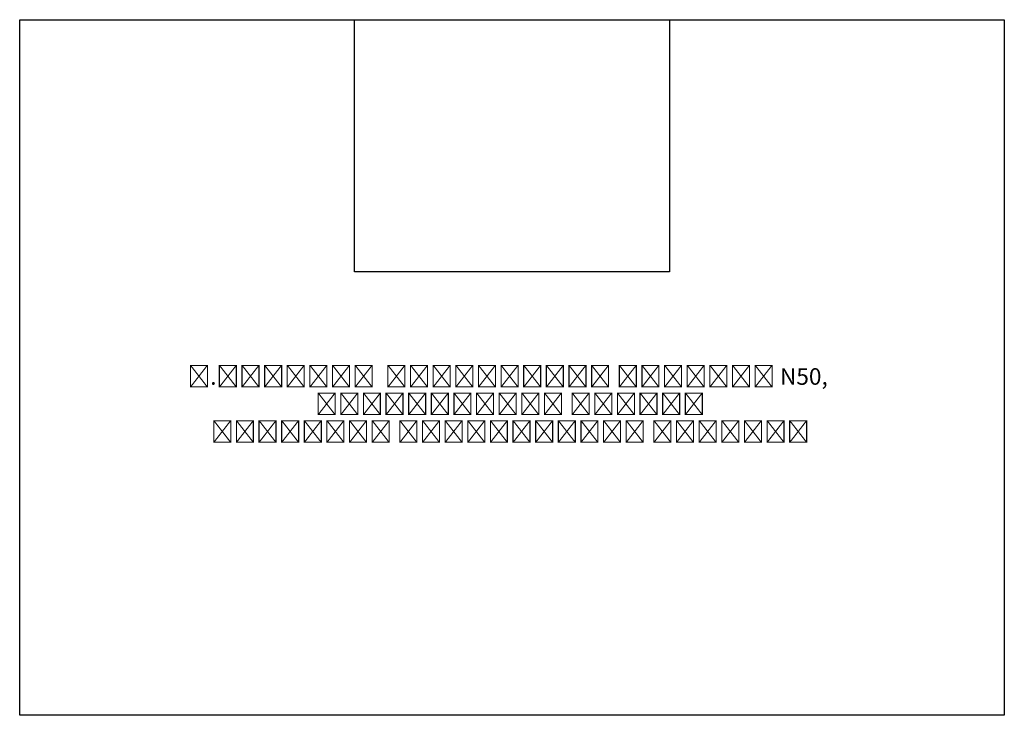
# Model space of a CAD drawing. Header units: inches. Extents: x -101229 to 34922, y -9538 to 27777.
# Tile 1 of 53: x -101229 to -81472, y 13822 to 27777. Entities that reach past the tile are written whole.
import ezdxf

# ---------------------------------------------------------------- set-up
doc = ezdxf.new("R2010")
doc.units = ezdxf.units.IN
doc.header["$MEASUREMENT"] = 0
doc.layers.add('- ავარიული განათება', color=7, linetype='Continuous')
doc.styles.get("Standard").update_dxf_attribs({"font": 'arial.ttf'})
picture_1 = doc.add_image_def('image1.jpg', size_in_pixel=(1600, 1280))

msp = doc.modelspace()

# ---------------------------------------------------------------- linework, layer by layer
at = {"layer": '- ავარიული განათება'}
msp.add_lwpolyline([(-101228.5, 27776.70452), (-81471.5, 27776.70452), (-81471.5, 13822.29548), (-101228.5, 13822.29548)], close=True, dxfattribs=at)

# ---------------------------------------------------------------- texts
at = {"layer": '- ავარიული განათება', "color": 3, "insert": (-101223, 20785.87757), "char_height": 332.8741497, "attachment_point": 1}
msp.add_mtext_dynamic_manual_height_columns('\\pxqc;{\\fSylfaen|b0|i0|c0|p18;\\C256;ქ.ქუთაისი  ჭავჭავაძის გამზირი N50,\\P საქართველოს ბანკის\\P ფილიალის ელექტროობის პროექტი}', width=19573, gutter_width=1.66437, heights=[0], dxfattribs=at)

# ---------------------------------------------------------------- pictures from other files: only their frames are drawn
image = msp.add_image(picture_1, insert=(-94510.70452, 22719.57729), size_in_units=(6321.40904, 5057.12723))
image.dxf.flags = 7

doc.saveas('drawing.dxf')
